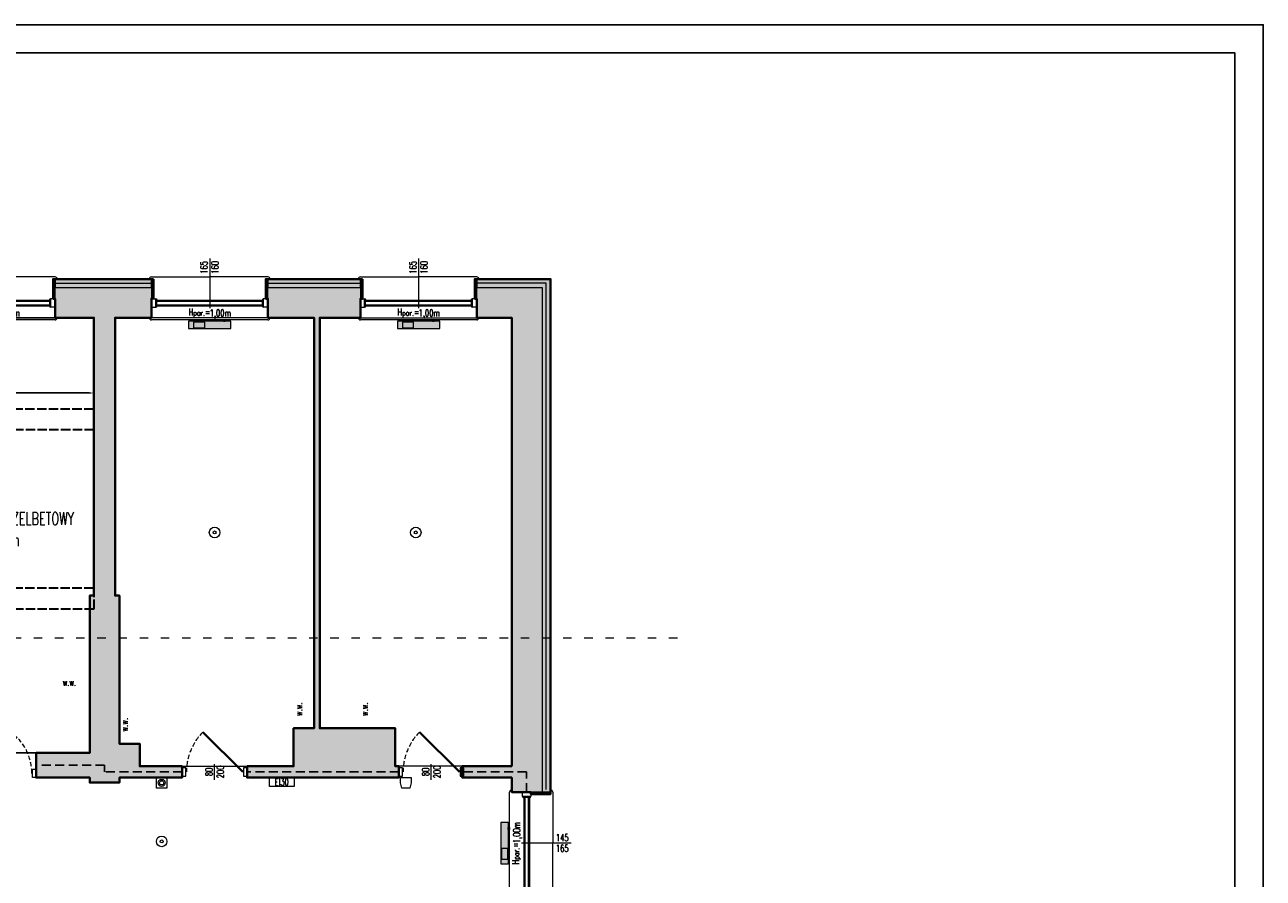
# Model space of a CAD drawing. Header units: millimetres. Extents: x 49320 to 60117, y -4209 to 20568.
# Tile 75 of 252: x 52666 to 54420, y -2450 to -1239. Entities that reach past the tile are written whole.
import ezdxf
from ezdxf.enums import TextEntityAlignment as Align

# ---------------------------------------------------------------- set-up
doc = ezdxf.new("R2010")
doc.units = ezdxf.units.MM
for name, pattern in [('ACAD_ISO02W100', [15, 12, -3]), ('ACAD_ISO03W100', [30, 12, -18]), ('DASHED', [19.05, 12.7, -6.35]), ('Kreski-Krotkie', [4.7625, 3.175, -1.5875])]:
    doc.linetypes.add(name, pattern=pattern)
doc.layers.add('_AA powierzchnia', color=3, linetype='Continuous', lineweight=25, plot=False)
doc.layers.add('_HD-POMOC_1', color=251, linetype='Continuous', lineweight=0, plot=False)
for name, color, linetype, lineweight in [('_AA wymiary', 7, 'Continuous', 13), ('_HD-DREWNO_PRZEKRÓJ', 251, 'Continuous', 40), ('_HD-DREWNO_PRZERYW', 251, 'Kreski-Krotkie', 9), ('_HD-DREWNO_WIDOK', 251, 'Continuous', 18), ('_HD-ELE_PPOŻ', 251, 'Continuous', 30), ('_HD-OCIEPLENIE', 251, 'BATTING', 0), ('_HD-OKNA', 251, 'Continuous', 0), ('_HD-OPISY', 251, 'Continuous', 0), ('_HD-PPOŻ030', 251, 'DASHED', 40), ('_HD-PPOŻ_WIDOK', 251, 'Continuous', 18), ('_HD-PRZERYWANA_DŁUGA', 251, 'ACAD_ISO03W100', 9), ('_HD-SAN_CO', 251, 'Continuous', 30), ('_HD-SZKŁO_WIDOK', 251, 'Continuous', 18), ('_HD-TWORZYWA_SZTUCZNE_WIDOK', 251, 'Continuous', 18), ('_HD-WENTYLACJA', 251, 'Continuous', 0), ('_mt_opisy konstrukcyjne', 7, 'Continuous', 25), ('M_Ramki do druku', 7, 'Continuous', 25), ('M_Ramki rysunków', 2, 'Continuous', 25)]:
    doc.layers.add(name, color=color, linetype=linetype, lineweight=lineweight)
for name, color, linetype, lineweight, true_color in [('_HD-KRESKOWANIE_PEŁNE', 7, 'Continuous', 0, 0xbfbfbf), ('_HD-PRZEKRÓJ_BUDOWLANA', 7, 'Continuous', 40, 0x616161), ('_mt_naproża i podciągi', 7, 'ACAD_ISO02W100', 35, 0xdf3081)]:
    doc.layers.add(name, color=color, linetype=linetype, lineweight=lineweight, true_color=true_color)
for name, color, linetype in [('_mt_wymiary konstr', 3, 'Continuous'), ('M_Ramki znaczniki', 6, 'Continuous'), ('RAMKA', 3, 'Continuous')]:
    doc.layers.add(name, color=color, linetype=linetype)
doc.styles.add('100', font='romans.shx', dxfattribs={"width": 0.65, "height": 18})
doc.styles.add('_HD_Romans', font='romans.shx', dxfattribs={"width": 0.7, "height": 18})
doc.styles.add('MCAD_TS', font='GENISO.SHX', dxfattribs={"width": 0.8})
doc.linetypes.add('BATTING', pattern='A,0.00254,-2.54,[134,ltypeshp.shx,S=2.54,R=0,X=-2.54,Y=0],-5.08,[134,ltypeshp.shx,S=2.54,R=180,X=2.54,Y=0],-2.54', length=10.16254)
doc.dimstyles.new('k100', dxfattribs={"dimtxt": 18, "dimasz": 7, "dimexe": 10, "dimexo": 20, "dimgap": 4, "dimtad": 1, "dimdec": 1, "dimrnd": 0.5, "dimzin": 9, "dimdsep": 46, "dimtxsty": 'Standard', "dimcen": 12.534, "dimclrd": 256, "dimclre": 256, "dimclrt": 7, "dimadec": 0, "dimazin": 0, "dimtfac": 1, "dimtdec": 1, "dimtmove": 2, "dimatfit": 3, "dimfxl": 30, "dimfxlon": 1, "dimtolj": 1, "dimtzin": 0, "dimarcsym": 0})

# ---------------------------------------------------------------- blocks, each defined once
blk = doc.blocks.new('*U56')
at = {"layer": '_HD-DREWNO_PRZEKRÓJ'}
blk.add_line((86, 0), (29.4, 56.6), dxfattribs=at)
at = {"layer": '_HD-DREWNO_PRZERYW', "ltscale": 2}
blk.add_arc((86, 0), 80, 135, 180, dxfattribs=at)
at = {"layer": '_HD-DREWNO_WIDOK'}
for points in [[(5, 6), (0, 6), (0, -6), (5, -6)], [(92, 6), (87, 6), (87, -6), (92, -6)]]:
    blk.add_lwpolyline(points, close=True, dxfattribs=at)
at = {"layer": '_HD-OPISY'}
blk.add_line((46, -11.2), (46, 11.2), dxfattribs=at)
at = {"layer": '_HD-OPISY', "style": '_HD_Romans', "width": 0.7}
blk.add_attdef('SZEROKOŚĆ', text='', height=10, rotation=90, dxfattribs=at).set_placement((46, 0), align=Align.BOTTOM_CENTER)
blk.add_attdef('WYSOKOŚĆ', text='', height=10, rotation=90, dxfattribs=at).set_placement((49, 0), align=Align.TOP_CENTER)
blk = doc.blocks.new('*U57')
at = {"layer": '_HD-DREWNO_PRZEKRÓJ'}
blk.add_line((6, 0), (57.6, 51.6), dxfattribs=at)
at = {"layer": '_HD-DREWNO_PRZERYW', "ltscale": 2}
blk.add_arc((6, 0), 73, 0, 45, dxfattribs=at)
at = {"layer": '_HD-DREWNO_WIDOK'}
for points in [[(0, 6), (5, 6), (5, -6), (0, -6)], [(80, 6), (85, 6), (85, -6), (80, -6)]]:
    blk.add_lwpolyline(points, close=True, dxfattribs=at)
at = {"layer": '_HD-OPISY'}
blk.add_line((42.5, -11.2), (42.5, 11.2), dxfattribs=at)
at = {"layer": '_HD-OPISY', "style": '_HD_Romans', "width": 0.7}
blk.add_attdef('SZEROKOŚĆ', text='', height=10, rotation=90, dxfattribs=at).set_placement((42.5, 0), align=Align.BOTTOM_CENTER)
blk.add_attdef('WYSOKOŚĆ', text='', height=10, rotation=90, dxfattribs=at).set_placement((45.5, 0), align=Align.TOP_CENTER)
blk = doc.blocks.new('*U10')
at = {"layer": '_HD-OPISY'}
for p, q in [((80, -13), (80, 13.2)), ((80, -57), (80, -13))]:
    blk.add_line(p, q, dxfattribs=at)
at = {"layer": '_HD-SZKŁO_WIDOK'}
for p, q in [((154, 10), (6, 10)), ((154, 8.5), (6, 8.5)), ((154, 3.5), (6, 3.5)), ((154, 2), (6, 2))]:
    blk.add_line(p, q, dxfattribs=at)
at = {"layer": '_HD-TWORZYWA_SZTUCZNE_WIDOK'}
for p, q in [((0, 30), (80, 30)), ((80, 30), (160, 30)), ((0, 12), (6, 12)), ((0, 0), (6, 0)), ((6, 12), (6, 0)), ((7.5, 8.5), (7.5, 3.5)), ((152.5, 8.5), (152.5, 3.5)), ((160, 12), (154, 12)), ((154, 12), (154, 0)), ((160, 0), (154, 0)), ((0, -31), (80, -31)), ((160, -31), (80, -31))]:
    blk.add_line(p, q, dxfattribs=at)
for centre, radius, start, end in [((0, 27), 3, 90, 180), ((160, 27), 3, 0, 90), ((6, 10), 2, 0, 90), ((6, 2), 2, 270, 0), ((154, 10), 2, 90, 180), ((154, 2), 2, 180, 270), ((0, -28), 3, 180, 270), ((160, -28), 3, 270, 0)]:
    blk.add_arc(centre, radius, start, end, dxfattribs=at)
at = {"layer": '_HD-OPISY', "insert": (110, 20.2), "char_height": 10, "width": 33.48, "attachment_point": 4, "rotation": 180, "style": '_HD_Romans'}
blk.add_mtext('\\pxql;H{\\H0.75x;par.}=', dxfattribs=at)
at = {"layer": '_HD-OPISY', "style": '_HD_Romans', "width": 0.7}
blk.add_attdef('PARAPET', text='', height=10, rotation=180, dxfattribs=at).set_placement((80, 20.2), align=Align.MIDDLE_LEFT)
blk.add_attdef('WYSOKOŚĆ', text='', height=10, rotation=270, dxfattribs=at).set_placement((77.5, -44.5), align=Align.TOP_CENTER)
blk.add_attdef('SZEROKOŚĆ', text='', height=10, rotation=270, dxfattribs=at).set_placement((80, -44.5), align=Align.BOTTOM_CENTER)
blk = doc.blocks.new('*U62')
at = {"layer": '_HD-OPISY'}
for p, q in [((82.5, -13), (82.5, 13.2)), ((82.5, -57), (82.5, -13))]:
    blk.add_line(p, q, dxfattribs=at)
at = {"layer": '_HD-SZKŁO_WIDOK'}
for p, q in [((159, 10), (6, 10)), ((159, 8.5), (6, 8.5)), ((159, 3.5), (6, 3.5)), ((159, 2), (6, 2))]:
    blk.add_line(p, q, dxfattribs=at)
at = {"layer": '_HD-TWORZYWA_SZTUCZNE_WIDOK'}
for p, q in [((0, 30), (82.5, 30)), ((82.5, 30), (165, 30)), ((0, 12), (6, 12)), ((0, 0), (6, 0)), ((6, 12), (6, 0)), ((7.5, 8.5), (7.5, 3.5)), ((157.5, 8.5), (157.5, 3.5)), ((165, 12), (159, 12)), ((159, 12), (159, 0)), ((165, 0), (159, 0)), ((0, -31), (82.5, -31)), ((165, -31), (82.5, -31))]:
    blk.add_line(p, q, dxfattribs=at)
for centre, radius, start, end in [((0, 27), 3, 90, 180), ((165, 27), 3, 0, 90), ((6, 10), 2, 0, 90), ((6, 2), 2, 270, 0), ((159, 10), 2, 90, 180), ((159, 2), 2, 180, 270), ((0, -28), 3, 180, 270), ((165, -28), 3, 270, 0)]:
    blk.add_arc(centre, radius, start, end, dxfattribs=at)
at = {"layer": '_HD-OPISY', "insert": (112.5, 20.2), "char_height": 10, "width": 33.48, "attachment_point": 4, "rotation": 180, "style": '_HD_Romans'}
blk.add_mtext('\\pxql;H{\\H0.75x;par.}=', dxfattribs=at)
at = {"layer": '_HD-OPISY', "style": '_HD_Romans', "width": 0.7}
blk.add_attdef('PARAPET', text='', height=10, rotation=180, dxfattribs=at).set_placement((82.5, 20.2), align=Align.MIDDLE_LEFT)
blk.add_attdef('WYSOKOŚĆ', text='', height=10, rotation=270, dxfattribs=at).set_placement((80, -44.5), align=Align.TOP_CENTER)
blk.add_attdef('SZEROKOŚĆ', text='', height=10, rotation=270, dxfattribs=at).set_placement((82.5, -44.5), align=Align.BOTTOM_CENTER)
blk = doc.blocks.new('*U14')
at = {"layer": '_HD-OPISY'}
for p, q in [((72.5, -13), (72.5, 13.2)), ((72.5, -57), (72.5, -13))]:
    blk.add_line(p, q, dxfattribs=at)
at = {"layer": '_HD-SZKŁO_WIDOK'}
for p, q in [((139, 10), (6, 10)), ((139, 8.5), (6, 8.5)), ((139, 3.5), (6, 3.5)), ((139, 2), (6, 2))]:
    blk.add_line(p, q, dxfattribs=at)
at = {"layer": '_HD-TWORZYWA_SZTUCZNE_WIDOK'}
for p, q in [((0, 30), (72.5, 30)), ((72.5, 30), (145, 30)), ((0, 12), (6, 12)), ((0, 0), (6, 0)), ((6, 12), (6, 0)), ((7.5, 8.5), (7.5, 3.5)), ((137.5, 8.5), (137.5, 3.5)), ((145, 12), (139, 12)), ((139, 12), (139, 0)), ((145, 0), (139, 0)), ((0, -31), (72.5, -31)), ((145, -31), (72.5, -31))]:
    blk.add_line(p, q, dxfattribs=at)
for centre, radius, start, end in [((0, 27), 3, 90, 180), ((145, 27), 3, 0, 90), ((6, 10), 2, 0, 90), ((6, 2), 2, 270, 0), ((139, 10), 2, 90, 180), ((139, 2), 2, 180, 270), ((0, -28), 3, 180, 270), ((145, -28), 3, 270, 0)]:
    blk.add_arc(centre, radius, start, end, dxfattribs=at)
at = {"layer": '_HD-OPISY', "insert": (42.5, 20.2), "char_height": 10, "width": 33.48, "attachment_point": 4, "style": '_HD_Romans'}
blk.add_mtext('\\pxql;H{\\H0.75x;par.}=', dxfattribs=at)
at = {"layer": '_HD-OPISY', "style": '_HD_Romans', "width": 0.7}
blk.add_attdef('PARAPET', text='', height=10, dxfattribs=at).set_placement((72.5, 20.2), align=Align.MIDDLE_LEFT)
blk.add_attdef('WYSOKOŚĆ', text='', height=10, rotation=270, dxfattribs=at).set_placement((70, -44.5), align=Align.TOP_CENTER)
blk.add_attdef('SZEROKOŚĆ', text='', height=10, rotation=270, dxfattribs=at).set_placement((72.5, -44.5), align=Align.BOTTOM_CENTER)
blk = doc.blocks.new('*U5')
at = {"layer": '_HD-WENTYLACJA'}
blk.add_lwpolyline([(0, 0, 0, 12, 0), (20, 0, 0, 0, 0), (84.5, 0, 0, 0, 0)], format="xyseb", dxfattribs=at)
at = {"layer": '_HD-WENTYLACJA', "style": '_HD_Romans', "width": 0.7}
blk.add_attdef('WENTYLACJA', (35, 5), '', height=20, dxfattribs=at)
blk = doc.blocks.new('Znacznik_narozny_v2')
at = {"layer": 'M_Ramki znaczniki'}
blk.add_lwpolyline([(0, -20), (0, 0), (20, 0)], dxfattribs=at)
blk = doc.blocks.new('*U554')
at = {"layer": 'M_Ramki rysunków', "color": 0, "linetype": 'ByBlock', "lineweight": -2}
blk.add_lwpolyline([(20, 4), (20, 293), (506, 293), (506, 4)], close=True, dxfattribs=at)
at = {"layer": 'M_Ramki znaczniki', "xscale": -1}
blk.add_blockref('Znacznik_narozny_v2', (510, 297), dxfattribs=at)
at = {"layer": 'M_Ramki do druku', "style": 'MCAD_TS', "width": 0.8}
for tag, p in [('KOMENTARZ', (11.54, 30.57)), ('RYSUNEK', (15.28, 30.57)), ('DATA', (19.02, 30.57))]:
    blk.add_attdef(tag, p, '', height=2, rotation=90, dxfattribs=at)
blk = doc.blocks.new('*D1607')
at = {"layer": '_mt_wymiary konstr', "lineweight": -2, "ltscale": 3}
for p, q in [((52199.6, -1764), (52199.6, -1751.6)), ((52763.6, -1764), (52763.6, -1751.6)), ((52206.6, -1761.6), (52756.6, -1761.6))]:
    blk.add_line(p, q, dxfattribs=at)
at = {"layer": '_mt_wymiary konstr'}
for points in [[(52206.6, -1760.5), (52206.6, -1762.8), (52199.6, -1761.6)], [(52756.6, -1762.8), (52756.6, -1760.5), (52763.6, -1761.6)]]:
    blk.add_solid(points, dxfattribs=at)
at = {"layer": 'Defpoints', "color": 0}
for p in [(52763.6, -1761.6), (52199.6, -1784), (52763.6, -1784)]:
    blk.add_point(p, dxfattribs=at)
at = {"layer": '_mt_wymiary konstr', "color": 7, "insert": (52481.6, -1748.6), "char_height": 18, "attachment_point": 5, "style": '100'}
blk.add_mtext('\\A1;564', dxfattribs=at)

msp = doc.modelspace()

# ---------------------------------------------------------------- hatches: boundary and pattern name
at = {"layer": '_HD-KRESKOWANIE_PEŁNE', "ltscale": 3, "transparency": 33554687}
h = msp.add_hatch(color=256, dxfattribs=at)
h.dxf.hatch_style = 1
h.paths.add_polyline_path([(52845.08, -1612), (52708.58, -1612), (52708.58, -1628), (52708.58, -1655), (52763.58, -1655), (52763.58, -2049), (52757.58, -2049), (52757.58, -2272), (52681.58, -2272), (52681.58, -2307), (52757.58, -2307), (52757.58, -2314), (52799.58, -2314), (52799.58, -2307), (52888.58, -2307), (52888.58, -2291), (52828.58, -2291), (52828.58, -2259), (52799.58, -2259), (52799.58, -2049), (52793.58, -2049), (52793.58, -1655), (52845.08, -1655), (52845.08, -1628), (52845.08, -1627.5)])
at = {"layer": '_HD-KRESKOWANIE_PEŁNE', "transparency": 33554687}
h = msp.add_hatch(color=256, dxfattribs=at)
h.dxf.hatch_style = 1
h.paths.add_polyline_path([(52705.58, -1628), (52708.58, -1628), (52708.58, -1600), (52705.58, -1600)])
h = msp.add_hatch(color=256, dxfattribs=at)
h.dxf.hatch_style = 1
h.paths.add_polyline_path([(52708.58, -1612), (52845.08, -1612), (52845.08, -1600), (52708.58, -1600)])
h = msp.add_hatch(color=256, dxfattribs=at)
h.dxf.hatch_style = 1
h.paths.add_polyline_path([(52845.08, -1628), (52848.08, -1628), (52848.08, -1600), (52845.08, -1600)])
at = {"layer": '_HD-KRESKOWANIE_PEŁNE', "ltscale": 3, "transparency": 33554687}
h = msp.add_hatch(color=256, dxfattribs=at)
h.dxf.hatch_style = 1
h.paths.add_polyline_path([(53010.08, -1628), (53010.08, -1655), (53075.58, -1655), (53075.58, -2237), (53046.58, -2237), (53046.58, -2291), (52980.58, -2291), (52980.58, -2307), (53195.58, -2307), (53195.58, -2291), (53190.58, -2291), (53190.58, -2237), (53083.58, -2237), (53083.58, -1655), (53141.08, -1655), (53141.08, -1628), (53141.08, -1612), (53010.08, -1612)])
at = {"layer": '_HD-KRESKOWANIE_PEŁNE', "transparency": 33554687}
h = msp.add_hatch(color=256, dxfattribs=at)
h.dxf.hatch_style = 1
h.paths.add_polyline_path([(53007.08, -1628), (53010.08, -1628), (53010.08, -1600), (53007.08, -1600)])
h = msp.add_hatch(color=256, dxfattribs=at)
h.dxf.hatch_style = 1
h.paths.add_polyline_path([(53010.08, -1612), (53141.08, -1612), (53141.08, -1600), (53010.08, -1600)])
h = msp.add_hatch(color=256, dxfattribs=at)
h.dxf.hatch_style = 1
h.paths.add_polyline_path([(53141.08, -1628), (53144.08, -1628), (53144.08, -1600), (53141.08, -1600)])
at = {"layer": '_HD-KRESKOWANIE_PEŁNE', "ltscale": 3, "transparency": 33554687}
h = msp.add_hatch(color=256, dxfattribs=at)
h.dxf.hatch_style = 1
h.paths.add_polyline_path([(53306.08, -1628), (53306.08, -1655), (53355.58, -1655), (53355.58, -2291), (53285.58, -2291), (53285.58, -2307), (53355.58, -2307), (53355.58, -2327.5), (53382.58, -2327.5), (53398.58, -2327.5), (53398.58, -1612), (53306.08, -1612)])
at = {"layer": '_HD-KRESKOWANIE_PEŁNE', "transparency": 33554687}
h = msp.add_hatch(color=256, dxfattribs=at)
h.dxf.hatch_style = 1
h.paths.add_polyline_path([(53303.08, -1628), (53306.08, -1628), (53306.08, -1600), (53303.08, -1600)])
h = msp.add_hatch(color=256, dxfattribs=at)
h.dxf.hatch_style = 1
h.paths.add_polyline_path([(53410.58, -2327.5), (53410.58, -1600), (53306.08, -1600), (53306.08, -1612), (53398.58, -1612), (53398.58, -2327.5)])
h = msp.add_hatch(color=256, dxfattribs=at)
h.dxf.hatch_style = 1
h.paths.add_polyline_path([(52897.58, -1660), (52897.58, -1670), (52957.58, -1670), (52957.58, -1660)])
h.paths.add_polyline_path([(52905.58, -1660), (52905.58, -1658), (52908.08, -1658), (52908.08, -1660)])
h.paths.add_polyline_path([(52949.58, -1660), (52949.58, -1658), (52947.08, -1658), (52947.08, -1660)])
h = msp.add_hatch(color=256, dxfattribs=at)
h.dxf.hatch_style = 1
h.paths.add_polyline_path([(53193.58, -1660), (53193.58, -1670), (53253.58, -1670), (53253.58, -1660)])
h.paths.add_polyline_path([(53201.58, -1660), (53201.58, -1658), (53204.08, -1658), (53204.08, -1660)])
h.paths.add_polyline_path([(53245.58, -1660), (53245.58, -1658), (53243.08, -1658), (53243.08, -1660)])
h = msp.add_hatch(color=256, dxfattribs=at)
h.dxf.hatch_style = 1
h.paths.add_polyline_path([(53382.58, -2330.5), (53382.58, -2327.5), (53410.58, -2327.5), (53410.58, -2330.5)])
h = msp.add_hatch(color=256, dxfattribs=at)
h.dxf.hatch_style = 1
h.paths.add_polyline_path([(53410.58, -2330.5), (53410.58, -2327.5), (53382.58, -2327.5), (53382.58, -2330.5)])
h = msp.add_hatch(color=256, dxfattribs=at)
h.dxf.hatch_style = 1
h.paths.add_polyline_path([(53350.58, -2430), (53340.58, -2430), (53340.58, -2370), (53350.58, -2370)])
h.paths.add_polyline_path([(53350.58, -2422), (53352.58, -2422), (53352.58, -2419.5), (53350.58, -2419.5)])
h.paths.add_polyline_path([(53350.58, -2378), (53352.58, -2378), (53352.58, -2380.5), (53350.58, -2380.5)])

# ---------------------------------------------------------------- linework, layer by layer
at = {"layer": '_AA powierzchnia', "ltscale": 3}
msp.add_lwpolyline([(52491.58, -1655), (52763.58, -1655), (52763.58, -2049), (52757.58, -2049), (52757.58, -2272), (52491.58, -2272), (52491.58, -1655)], dxfattribs=at)
at = {"layer": '_HD-ELE_PPOŻ', "linetype": 'ByBlock', "lineweight": 0}
for points in [[(52852.08, -2307), (52867.08, -2307), (52867.08, -2322), (52852.08, -2322)], [(53200.08, -2322), (53198.08, -2314.5), (53198.08, -2307), (53213.08, -2307), (53213.08, -2314.5), (53211.08, -2322)]]:
    msp.add_lwpolyline(points, close=True, dxfattribs=at)
for centre, radius in [((52934.58, -1959.4), 7.5), ((52934.58, -1959.4), 2.08), ((53219.58, -1959.4), 7.5), ((53219.58, -1959.4), 2.08), ((52859.58, -2314.5), 5), ((52859.58, -2314.5), 3), ((52859.58, -2397.5), 7.5), ((52859.58, -2397.5), 2.08)]:
    msp.add_circle(centre, radius, dxfattribs=at)
at = {"layer": '_HD-OCIEPLENIE', "ltscale": 0.58}
for points in [[(52708.58, -1606), (52845.08, -1606)], [(53010.08, -1606), (53141.08, -1606)], [(53404.58, -2324), (53404.58, -1606), (53306.08, -1606)]]:
    msp.add_lwpolyline(points, dxfattribs=at)
at = {"layer": '_HD-OPISY'}
msp.add_lwpolyline([(53047.2, -2307), (53047.2, -2319.5), (53012.2, -2319.5), (53012.2, -2307)], close=True, dxfattribs=at)
at = {"layer": '_HD-POMOC_1', "ltscale": 3}
msp.add_lwpolyline([(52491.58, -2035), (52491.58, -1655), (52763.58, -1655), (52763.58, -2049), (52757.58, -2049), (52757.58, -2272), (52596.58, -2272)], dxfattribs=at)
for points in [[(53075.58, -1655), (52793.58, -1655), (52793.58, -2049), (52799.58, -2049), (52799.58, -2259), (52828.58, -2259), (52828.58, -2291), (53046.58, -2291), (53046.58, -2237), (53075.58, -2237)], [(53083.58, -1655), (53355.58, -1655), (53355.58, -2291), (53190.58, -2291), (53190.58, -2237), (53083.58, -2237)]]:
    msp.add_lwpolyline(points, close=True, dxfattribs=at)
at = {"layer": '_HD-PPOŻ030', "lineweight": 25}
for points in [[(52888.58, -2299), (52778.58, -2299), (52778.58, -2289.5), (52681.58, -2289.5)], [(53195.58, -2299), (52980.58, -2299)], [(53376.58, -2327.5), (53376.58, -2299), (53285.58, -2299)]]:
    msp.add_lwpolyline(points, dxfattribs=at)
at = {"layer": '_HD-PRZEKRÓJ_BUDOWLANA', "ltscale": 1.5}
msp.add_lwpolyline([(52848.08, -1600), (52848.08, -1627.5), (52845.08, -1627.5), (52845.08, -1655), (52793.58, -1655), (52793.58, -2049), (52799.58, -2049), (52799.58, -2259), (52828.58, -2259), (52828.58, -2291), (52888.58, -2291), (52888.58, -2307), (52799.58, -2307), (52799.58, -2314), (52757.58, -2314), (52757.58, -2307), (52681.58, -2307), (52681.58, -2272), (52757.58, -2272), (52757.58, -2049), (52763.58, -2049), (52763.58, -1655), (52708.58, -1655), (52708.58, -1628), (52705.58, -1628), (52705.58, -1600), (52848.08, -1600)], dxfattribs=at)
for points in [[(53144.08, -1600), (53007.08, -1600), (53007.08, -1628), (53010.08, -1628), (53010.08, -1655), (53075.58, -1655), (53075.58, -2237), (53046.58, -2237), (53046.58, -2291), (52980.58, -2291), (52980.58, -2307), (53195.58, -2307), (53195.58, -2291), (53190.58, -2291), (53190.58, -2237), (53083.58, -2237), (53083.58, -1655), (53141.08, -1655), (53141.08, -1628), (53144.08, -1628)], [(53355.58, -2291), (53285.58, -2291), (53285.58, -2307), (53355.58, -2307), (53355.58, -2327.5), (53382.58, -2327.5), (53382.58, -2330.5), (53410.58, -2330.5), (53410.58, -1600), (53303.08, -1600), (53303.08, -1628), (53306.08, -1628), (53306.08, -1655), (53355.58, -1655)]]:
    msp.add_lwpolyline(points, close=True, dxfattribs=at)
at = {"layer": '_HD-PRZERYWANA_DŁUGA'}
msp.add_line((53590.39, -2109.16, -5.76), (49674.97, -2109.16), dxfattribs=at)
at = {"layer": '_HD-SAN_CO', "lineweight": 20}
for points in [[(52897.58, -1660), (52897.58, -1660), (52897.58, -1670), (52957.58, -1670), (52957.58, -1660)], [(52904.58, -1661), (52904.58, -1661), (52904.58, -1669), (52920.58, -1669), (52920.58, -1661)], [(53193.58, -1660), (53193.58, -1660), (53193.58, -1670), (53253.58, -1670), (53253.58, -1660)], [(53200.58, -1661), (53200.58, -1661), (53200.58, -1669), (53216.58, -1669), (53216.58, -1661)], [(53350.58, -2430), (53350.58, -2430), (53340.58, -2430), (53340.58, -2370), (53350.58, -2370)], [(53349.58, -2423), (53349.58, -2423), (53341.58, -2423), (53341.58, -2407), (53349.58, -2407)]]:
    msp.add_lwpolyline(points, close=True, dxfattribs=at)
for points in [[(52905.58, -1660), (52905.58, -1658), (52908.08, -1658), (52908.08, -1660), (52905.58, -1660)], [(52949.58, -1660), (52949.58, -1658), (52947.08, -1658), (52947.08, -1660), (52949.58, -1660)], [(53201.58, -1660), (53201.58, -1658), (53204.08, -1658), (53204.08, -1660), (53201.58, -1660)], [(53245.58, -1660), (53245.58, -1658), (53243.08, -1658), (53243.08, -1660), (53245.58, -1660)], [(53350.58, -2378), (53352.58, -2378), (53352.58, -2380.5), (53350.58, -2380.5), (53350.58, -2378)], [(53350.58, -2422), (53352.58, -2422), (53352.58, -2419.5), (53350.58, -2419.5), (53350.58, -2422)]]:
    msp.add_lwpolyline(points, dxfattribs=at)
at = {"layer": '_HD-TWORZYWA_SZTUCZNE_WIDOK'}
for points in [[(52705.58, -1628), (52708.58, -1628), (52708.58, -1600), (52705.58, -1600)], [(52708.58, -1612), (52845.08, -1612), (52845.08, -1600), (52708.58, -1600)], [(52845.08, -1628), (52848.08, -1628), (52848.08, -1600), (52845.08, -1600)], [(53007.08, -1628), (53010.08, -1628), (53010.08, -1600), (53007.08, -1600)], [(53010.08, -1612), (53141.08, -1612), (53141.08, -1600), (53010.08, -1600)], [(53141.08, -1628), (53144.08, -1628), (53144.08, -1600), (53141.08, -1600)], [(53303.08, -1628), (53306.08, -1628), (53306.08, -1600), (53303.08, -1600)], [(53410.58, -2327.5), (53410.58, -1600), (53306.08, -1600), (53306.08, -1612), (53398.58, -1612), (53398.58, -2327.5)], [(53382.58, -2330.5), (53382.58, -2327.5), (53410.58, -2327.5), (53410.58, -2330.5)], [(53410.58, -2330.5), (53410.58, -2327.5), (53382.58, -2327.5), (53382.58, -2330.5)]]:
    msp.add_lwpolyline(points, close=True, dxfattribs=at)
at = {"layer": '_mt_naproża i podciągi', "ltscale": 1.111111}
for points in [[(52199.58, -1784), (52763.58, -1784), (52763.58, -1814), (52199.58, -1814)], [(52199.58, -2038), (52763.58, -2038), (52763.58, -2068), (52199.58, -2068)]]:
    msp.add_lwpolyline(points, close=True, dxfattribs=at)
at = {"layer": 'RAMKA', "color": 0, "ltscale": 0.8}
msp.add_lwpolyline([(49320.41, -1239.42), (54420.41, -1239.42), (54420.41, -4209.42), (49320.41, -4209.42)], close=True, dxfattribs=at)

# ---------------------------------------------------------------- block references
at = {"color": 0, "xscale": 10, "yscale": 10, "zscale": 10}
msp.add_blockref('*U554', (49320.41, -4209.42), dxfattribs=at)
at = {"layer": '_AA wymiary'}
for name, p, values in [('*U56', (52888.58, -2299), {'SZEROKOŚĆ': '80', 'WYSOKOŚĆ': '200'}), ('*U56', (53195.58, -2299), {'SZEROKOŚĆ': '80', 'WYSOKOŚĆ': '200'}), ('*U57', (52596.58, -2301), {'SZEROKOŚĆ': '75', 'WYSOKOŚĆ': '200'})]:
    msp.add_blockref(name, p, dxfattribs=at).add_auto_attribs(values)
at = {"layer": '_HD-OKNA'}
for name, p, rotation, values in [('*U10', (52708.58, -1628), 180, {'SZEROKOŚĆ': '160', 'WYSOKOŚĆ': '160', 'PARAPET': '1,00m'}), ('*U62', (53010.08, -1628), 180, {'SZEROKOŚĆ': '165', 'WYSOKOŚĆ': '160', 'PARAPET': '1,00m'}), ('*U62', (53306.08, -1628), 180, {'SZEROKOŚĆ': '165', 'WYSOKOŚĆ': '160', 'PARAPET': '1,00m'}), ('*U14', (53382.58, -2472.5), 89.99999999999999, {'SZEROKOŚĆ': '145', 'WYSOKOŚĆ': '165', 'PARAPET': '1,00m'})]:
    msp.add_blockref(name, p, dxfattribs=dict(at, rotation=rotation)).add_auto_attribs(values)
at = {"layer": '_HD-WENTYLACJA'}
ref = msp.add_blockref('*U5', (52757.58, -2179.36), dxfattribs=dict(at, xscale=-0.5, yscale=0.5, zscale=0.5, rotation=359.9999999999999))
ref.add_attrib('WENTYLACJA', 'w.w.', (52719.08, -2176.86), dxfattribs={"height": 10, "style": '_HD_Romans', "width": 0.7})
at = {"layer": '_HD-WENTYLACJA', "xscale": 0.5, "yscale": 0.5, "zscale": 0.5, "rotation": 90.00000000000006}
for p in [(53061.08, -2237), (53154.15, -2237), (52814.08, -2259)]:
    msp.add_blockref('*U5', p, dxfattribs=at).add_auto_attribs({'WENTYLACJA': 'w.w.'})

# ---------------------------------------------------------------- texts
at = {"layer": '_HD-PPOŻ_WIDOK', "lineweight": 30, "style": '_HD_Romans', "width": 0.7}
msp.add_attdef('EI30', text='EI000', height=10, dxfattribs=at).set_placement((53029.7, -2313.25), align=Align.MIDDLE_CENTER)
at = {"layer": '_mt_opisy konstrukcyjne', "insert": (52623.23, -1978.8), "char_height": 18, "width": 283.2933, "attachment_point": 8, "style": '100'}
msp.add_mtext('\\pxqc,t11,12;POZ. 2.5 STROP ŻELBETOWY GR.12cm ', dxfattribs=at)

# ---------------------------------------------------------------- dimensions: what is measured, and where the dimension line sits
at = {"layer": '_mt_wymiary konstr', "ltscale": 3}
dim = msp.add_linear_dim(base=(52763.58, -1761.63), p1=(52199.58, -1784), p2=(52763.58, -1784), dimstyle='k100', override={"dimtxsty": '100'}, dxfattribs=at)
dim.commit()
dim.dimension.update_dxf_attribs({"geometry": '*D1607', "text_midpoint": (52481.58, -1748.63)})

doc.saveas('drawing.dxf')
